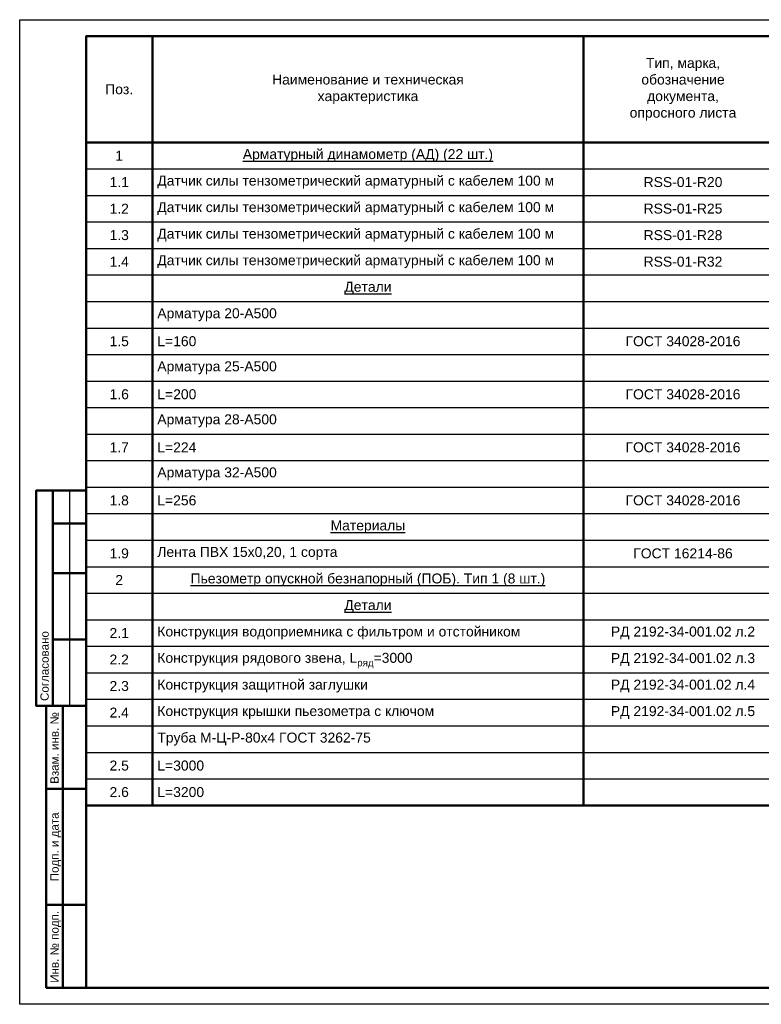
# Paper-space layout '1' of a CAD drawing. Header units: millimetres. Extents: x -420 to 4357, y -112 to 297.
# Tile 1 of 5: x -420 to -196, y 0 to 297. Entities that reach past the tile are written whole.
import ezdxf
from ezdxf.enums import TextEntityAlignment as Align

# ---------------------------------------------------------------- set-up
doc = ezdxf.new("R2010")
doc.units = ezdxf.units.MM
doc.layers.add('ГТО-2 Рамка и штамп', color=7, linetype='Continuous', lineweight=25)
doc.layers.add('Таблицы', color=7, linetype='Continuous', lineweight=25)
doc.styles.add('ГТО-2', font='arial.ttf')
doc.styles.add('КИА', font='arial.ttf')

# ---------------------------------------------------------------- blocks, each defined once
blk = doc.blocks.new('*U8')
at = {"layer": 'ГТО-2 Рамка и штамп', "lineweight": 50}
for p, q in [((-410, 155), (-410, 90)), ((-410, 145), (-400, 145)), ((-410, 130), (-400, 130)), ((-410, 110), (-400, 110)), ((-407, 5), (-407, 90)), ((-412, 65), (-400, 65)), ((-412, 30), (-400, 30))]:
    blk.add_line(p, q, dxfattribs=at)
at = {"layer": 'ГТО-2 Рамка и штамп', "lineweight": 25}
blk.add_line((-405, 155), (-405, 90), dxfattribs=at)
blk.add_lwpolyline([(0, 0), (-420, 0), (-420, 297), (0, 297)], close=True, dxfattribs=at)
at = {"layer": 'ГТО-2 Рамка и штамп', "lineweight": 50}
for points in [[(-5, 5), (-400, 5), (-400, 292), (-5, 292)], [(-400, 90), (-415, 90), (-415, 155), (-400, 155)], [(-400, 5), (-412, 5), (-412, 90), (-400, 90)]]:
    blk.add_lwpolyline(points, close=True, dxfattribs=at)
at = {"layer": 'ГТО-2 Рамка и штамп', "style": 'ГТО-2'}
for s, p in [('Согласовано', (-412.5, 91.5)), ('Взам. инв. №', (-409.5, 66.5)), ('Инв. № подп.', (-409.5, 6.5))]:
    blk.add_text(s, height=2.5, rotation=90, dxfattribs=at).set_placement(p, align=Align.MIDDLE_LEFT)
blk.add_text('Подп. и дата', height=2.5, rotation=90, dxfattribs=at).set_placement((-409.5, 47.5), align=Align.MIDDLE_CENTER)
at = {"layer": 'ГТО-2 Рамка и штамп', "style": 'ГТО-2', "flags": 8}
for tag, p in [('ИНВНОМЕРВЗАМЕН3', (-403.5, 66.5)), ('ИНВНОМЕР3', (-403.5, 6.5))]:
    blk.add_attdef(tag, text='', height=2.5, rotation=90, dxfattribs=at).set_placement(p, align=Align.MIDDLE_LEFT)
at = {"layer": 'ГТО-2 Рамка и штамп', "style": 'ГТО-2'}
for tag, height, p in [('ОБОЗНАЧЕНИЕ3.1', 5, (-65, 55)), ('СТАДИЯ3', 3.5, (-47.5, 25)), ('ЛИСТ3', 3.5, (-32.5, 25)), ('ЛИСТОВ3', 3.5, (-15, 25))]:
    blk.add_attdef(tag, text='', height=height, dxfattribs=at).set_placement(p, align=Align.MIDDLE_CENTER)
at = {"layer": 'ГТО-2 Рамка и штамп', "lineweight": 30, "flags": 104}
for tag, height, p in [('НАИМЕНОВАНИЕ3.1', 5, (-65, 42.5)), ('НАИМЕНОВАНИЕ3.2', 3, (-90, 27.5)), ('НАИМЕНОВАНИЕ3.3', 3, (-90, 12.5))]:
    blk.add_attdef(tag, text='', height=height, dxfattribs=at).set_placement(p, align=Align.MIDDLE_CENTER)
at = {"layer": 'ГТО-2 Рамка и штамп', "style": 'ГТО-2'}
for tag, p in [('ФИО3.1', (-169.5, 32.5)), ('ДОЛЖНОСТЬ3.1', (-188.5, 27.5)), ('ФИО3.2', (-169.5, 27.5)), ('ДОЛЖНОСТЬ3.2', (-188.5, 22.5)), ('ФИО3.3', (-169.5, 22.5)), ('ФИО3.4', (-169.5, 17.5)), ('ФИО3.5', (-169.5, 12.5)), ('ДОЛЖНОСТЬ3.4', (-188.5, 7.5)), ('ФИО3.6', (-169.5, 7.5))]:
    blk.add_attdef(tag, text='', height=2.5, dxfattribs=at).set_placement(p, align=Align.MIDDLE_LEFT)
at = {"layer": 'ГТО-2 Рамка и штамп', "style": 'ГТО-2', "width": 0.9}
blk.add_attdef('ДОЛЖНОСТЬ3.3', text='', height=2.5, dxfattribs=at).set_placement((-188.5, 17.5), align=Align.MIDDLE_LEFT)
at = {"layer": 'ГТО-2 Рамка и штамп', "style": 'ГТО-2', "flags": 2}
blk.add_attdef('2026', text='', height=1.8, dxfattribs=at).set_placement((-12, 7.4), align=Align.MIDDLE_CENTER)
at = {"layer": 'ГТО-2 Рамка и штамп', "style": 'ГТО-2'}
blk.add_attdef('ФОРМАТ3', text='', height=2.5, dxfattribs=at).set_placement((-40, 3.75), align=Align.TOP_CENTER)
blk = doc.blocks.new('*T5')
at = {"layer": 'Таблицы', "color": 0, "linetype": 'ByBlock', "lineweight": 50, "transparency": 16777216}
for p, q in [((0, 0), (20, 0)), ((0, 0), (0, -32)), ((20, 0), (20, -40)), ((150, 0), (150, -152)), ((210, 0), (210, -32)), ((245, 0), (245, -32)), ((290, 0), (290, -32)), ((310, 0), (310, -32)), ((330, 0), (330, -32)), ((355, 0), (355, -32)), ((395, 0), (395, -32)), ((0, -32), (395, -32)), ((20, -72), (20, -80)), ((330, -88), (330, -96)), ((355, -88), (355, -96)), ((395, -88), (395, -96)), ((330, -104), (330, -112)), ((355, -104), (355, -112)), ((395, -104), (395, -112)), ((20, -176), (20, -208)), ((20, -216), (20, -232)), ((310, -216), (310, -224)), ((355, -216), (355, -232)), ((395, -216), (395, -232))]:
    blk.add_line(p, q, dxfattribs=at)
at = {"layer": 'Таблицы', "color": 0, "linetype": 'ByBlock', "lineweight": -2, "transparency": 16777216}
for p, q in [((20, 0), (395, 0)), ((0, -40), (20, -40)), ((150, -40), (395, -40)), ((0, -48), (20, -48)), ((150, -48), (395, -48)), ((0, -56), (20, -56)), ((150, -56), (395, -56)), ((0, -64), (20, -64)), ((150, -64), (395, -64)), ((0, -72), (20, -72)), ((150, -72), (395, -72)), ((0, -80), (20, -80)), ((150, -80), (395, -80)), ((0, -88), (20, -88)), ((150, -88), (395, -88)), ((0, -96), (20, -96)), ((150, -96), (395, -96)), ((0, -104), (20, -104)), ((150, -104), (395, -104)), ((0, -112), (20, -112)), ((150, -112), (395, -112)), ((0, -120), (20, -120)), ((150, -120), (395, -120)), ((0, -128), (20, -128)), ((150, -128), (395, -128)), ((0, -136), (20, -136)), ((150, -136), (395, -136)), ((0, -144), (20, -144)), ((150, -144), (395, -144)), ((0, -152), (20, -152)), ((150, -152), (395, -152)), ((0, -168), (20, -168)), ((150, -168), (395, -168)), ((20, -184), (150, -184)), ((20, -192), (310, -192)), ((330, -192), (355, -192)), ((20, -200), (310, -200)), ((330, -200), (355, -200)), ((20, -208), (290, -208)), ((330, -208), (355, -208)), ((0, -216), (395, -216)), ((0, -224), (310, -224)), ((330, -224), (395, -224))]:
    blk.add_line(p, q, dxfattribs=at)
at = {"layer": 'Таблицы', "color": 0, "lineweight": 50, "transparency": 16777216}
for p, q in [((0, -32), (0, -232)), ((210, -32), (210, -232)), ((245, -32), (245, -232)), ((290, -32), (290, -232)), ((310, -32), (310, -216)), ((330, -32), (330, -88)), ((355, -32), (355, -88)), ((395, -32), (395, -88)), ((20, -40), (20, -72)), ((20, -80), (20, -176)), ((330, -96), (330, -104)), ((355, -96), (355, -104)), ((395, -96), (395, -104)), ((330, -112), (330, -232)), ((355, -112), (355, -216)), ((395, -112), (395, -216)), ((150, -152), (150, -232)), ((20, -208), (20, -216)), ((310, -224), (310, -232)), ((0, -232), (395, -232))]:
    blk.add_line(p, q, dxfattribs=at)
at = {"layer": 'Таблицы', "color": 0, "transparency": 16777216}
for p, q in [((20, -40), (150, -40)), ((20, -48), (150, -48)), ((20, -56), (150, -56)), ((20, -64), (150, -64)), ((20, -72), (150, -72)), ((20, -80), (150, -80)), ((20, -88), (150, -88)), ((20, -96), (150, -96)), ((20, -104), (150, -104)), ((20, -112), (150, -112)), ((20, -120), (150, -120)), ((20, -128), (150, -128)), ((20, -136), (150, -136)), ((20, -144), (150, -144)), ((20, -152), (150, -152)), ((20, -168), (150, -168)), ((20, -176), (150, -176)), ((310, -192), (330, -192)), ((290, -208), (310, -208))]:
    blk.add_line(p, q, dxfattribs=at)
at = {"layer": 'Таблицы', "color": 0, "lineweight": 25, "transparency": 16777216}
for p, q in [((0, -160), (395, -160)), ((0, -176), (20, -176)), ((150, -176), (395, -176)), ((0, -184), (20, -184)), ((150, -184), (395, -184)), ((0, -192), (20, -192)), ((355, -192), (395, -192)), ((0, -200), (20, -200)), ((310, -200), (330, -200)), ((355, -200), (395, -200)), ((0, -208), (20, -208)), ((310, -208), (330, -208)), ((355, -208), (395, -208)), ((310, -224), (330, -224))]:
    blk.add_line(p, q, dxfattribs=at)
at = {"layer": 'Таблицы', "color": 0, "transparency": 16777216, "char_height": 3, "style": 'КИА'}
for s, insert, width, attachment_point in [('Тип, марка,\\Pобозначение\\Pдокумента,\\Pопросного листа', (180, -16), 57, 5), ('Ед.\\Pизме-\\Pре-\\Pния', (300, -16), 17, 5), ('Наименование и техническая\\Pхарактеристика', (85, -16), 127, 5), ('Код\\Pпродукции', (227.5, -16), 32, 5), ('Масса\\P1 ед.,\\Pкг', (342.5, -16), 22, 5), ('Приме-\\Pчание', (375, -16), 37, 5), ('Поз.', (10, -16), 17, 5), ('Поставщик', (267.5, -16), 42, 5), ('Кол.', (320, -16), 17, 5), ('1', (10, -36), 17, 5), ('{\\LАрматурный динамометр (АД) (22 шт.)}', (85, -36), 127, 5), ('1.1', (10, -44), 17, 5), ('Датчик силы тензометрический арматурный с кабелем 100 м', (21.5, -44), 127, 4), ('RSS-01-R20', (180, -44), 57, 5), ('{\\W0.8;ООО «НТП «Горизонт-М»}', (267.5, -44), 42, 5), ('шт.', (300, -44), 17, 5), ('8', (320, -44), 17, 5), ('1.2', (10, -52), 17, 5), ('Датчик силы тензометрический арматурный с кабелем 100 м', (21.5, -52), 127, 4), ('RSS-01-R25', (180, -52), 57, 5), ('{\\W0.8;ООО «НТП «Горизонт-М»}', (267.5, -52), 42, 5), ('4', (320, -52), 17, 5), ('шт.', (300, -52), 17, 5), ('1.3', (10, -60), 17, 5), ('Датчик силы тензометрический арматурный с кабелем 100 м', (21.5, -60), 127, 4), ('RSS-01-R28', (180, -60), 57, 5), ('{\\W0.8;ООО «НТП «Горизонт-М»}', (267.5, -60), 42, 5), ('шт.', (300, -60), 17, 5), ('8', (320, -60), 17, 5), ('1.4', (10, -68), 17, 5), ('Датчик силы тензометрический арматурный с кабелем 100 м', (21.5, -68), 127, 4), ('RSS-01-R32', (180, -68), 57, 5), ('{\\W0.8;ООО «НТП «Горизонт-М»}', (267.5, -68), 42, 5), ('шт.', (300, -68), 17, 5), ('2', (320, -68), 17, 5), ('{\\LДетали}', (85, -76), 127, 5), ('Арматура 20-А500 ', (21.5, -84), 127, 4), ('1.5', (10, -92), 17, 5), ('L=160', (21.5, -92), 127, 4), ('ГОСТ 34028-2016', (180, -92), 57, 5), ('шт.', (300, -92), 17, 5), ('32', (320, -92), 17, 5), ('0,39', (342.5, -92), 22, 5), ('12,48', (375, -92), 37, 5), ('Арматура 25-А500 ', (21.5, -100), 127, 4), ('1.6', (10, -108), 17, 5), ('L=200', (21.5, -108), 127, 4), ('ГОСТ 34028-2016', (180, -108), 57, 5), ('шт.', (300, -108), 17, 5), ('16', (320, -108), 17, 5), ('0,77', (342.5, -108), 22, 5), ('12,32', (375, -108), 37, 5), ('Арматура 28-А500 ', (21.5, -116), 127, 4), ('1.7', (10, -124), 17, 5), ('L=224', (21.5, -124), 127, 4), ('ГОСТ 34028-2016', (180, -124), 57, 5), ('шт.', (300, -124), 17, 5), ('32', (320, -124), 17, 5), ('1,08', (342.5, -124), 23, 5), ('34,56', (375, -124), 38, 5), ('Арматура 32-А500 ', (21.5, -132), 127, 4), ('1.8', (10, -140), 17, 5), ('L=256', (21.5, -140), 127, 4), ('ГОСТ 34028-2016', (180, -140), 57, 5), ('шт.', (300, -140), 17, 5), ('8', (320, -140), 17, 5), ('1,61', (342.5, -140), 23, 5), ('12,88', (375, -140), 38, 5), ('{\\LМатериалы}', (85, -148), 127, 5), ('1.9', (10, -156), 17, 5), ('Лента ПВХ 15х0,20, 1 сорта', (21.5, -156), 127, 4), ('ГОСТ 16214-86', (180, -156), 57, 5), ('44,0', (320, -156), 17, 5), ('м', (300, -156), 17, 5), ('2', (10, -164), 17, 5), ('{\\LПьезометр опускной безнапорный (ПОБ). Тип 1 (8 шт.)}', (85, -164), 127, 5), ('{\\LДетали}', (85, -172), 127, 5), ('2.1', (10, -180), 17, 5), ('Конструкция водоприемника с фильтром и отстойником', (21.5, -180), 127, 4), ('РД 2192-34-001.02 л.2', (180, -180), 57, 5), ('8', (320, -180), 17, 5), ('26,16', (342.5, -180), 23, 5), ('Инд. изготовление', (375, -180), 37, 5), ('шт.', (300, -180), 17, 5), ('Инд. изготовление', (375, -188), 37, 5), ('2.2', (10, -188), 17, 5), ('\\A1;Конструкция рядового звена, L{\\H0.7x;\\S^ ряд;}=3000 ', (21.5, -188), 127, 4), ('РД 2192-34-001.02 л.3', (180, -188), 57, 5), ('шт.', (300, -188), 17, 5), ('32', (320, -188), 17, 5), ('25,77', (342.5, -188), 23, 5), ('Инд. изготовление', (375, -196), 37, 5), ('2.3', (10, -196), 17, 5), ('Конструкция защитной заглушки', (21.5, -196), 127, 4), ('РД 2192-34-001.02 л.4', (180, -196), 57, 5), ('шт.', (300, -196), 17, 5), ('8', (320, -196), 17, 5), ('0,95', (342.5, -196), 23, 5), ('Инд. изготовление', (375, -204), 37, 5), ('2.4', (10, -204), 17, 5), ('Конструкция крышки пьезометра с ключом ', (21.5, -204), 127, 4), ('РД 2192-34-001.02 л.5', (180, -204), 57, 5), ('шт.', (300, -204), 17, 5), ('8', (320, -204), 17, 5), ('2,99', (342.5, -204), 23, 5), ('Труба М-Ц-Р-80х4 ГОСТ 3262-75', (21.5, -212), 127, 4), ('2.5', (10, -220), 17, 5), ('L=3000', (21.5, -220), 127, 4), ('шт.', (300, -220), 17, 5), ('24', (320, -220), 18, 5), ('25,02', (342.5, -220), 23, 5), ('600,48', (375, -220), 38, 5), ('2.6', (10, -228), 17, 5), ('L=3200', (21.5, -228), 127, 4), ('шт.', (300, -228), 17, 5), ('8', (320, -228), 18, 5), ('26,69', (342.5, -228), 23, 5), ('213,52', (375, -228), 38, 5)]:
    blk.add_mtext(s, dxfattribs=dict(at, insert=insert, width=width, attachment_point=attachment_point))

psp = doc.layouts.new('1')

# ---------------------------------------------------------------- block references
psp.add_blockref('*T5', (-400, 292.07))
at = {"layer": 'ГТО-2 Рамка и штамп'}
psp.add_blockref('*U8', (0, 0.07), dxfattribs=at)

doc.saveas('drawing.dxf')
